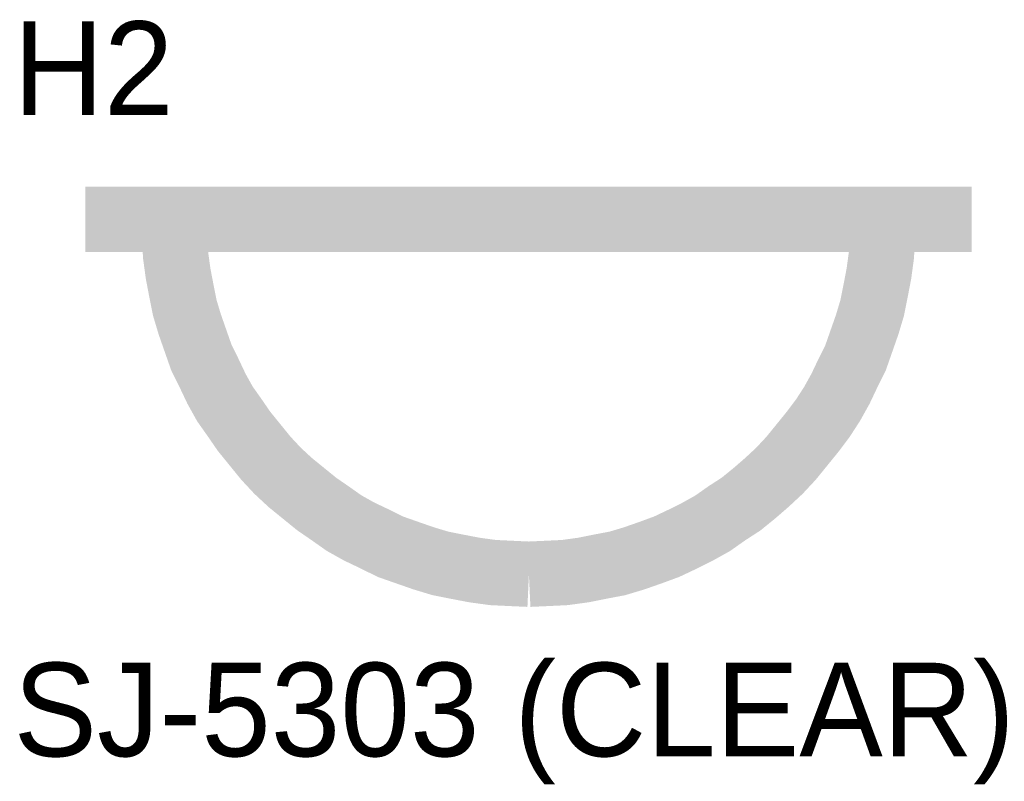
# Model space of a CAD drawing. Header units: inches. Extents: x 0 to 17, y 0 to 11.
# Tile 6 of 39: x 1.571 to 2.015, y 8.546 to 8.89. Entities that reach past the tile are written whole.
import ezdxf

# ---------------------------------------------------------------- set-up
doc = ezdxf.new("R2010")
doc.units = ezdxf.units.IN
doc.header["$MEASUREMENT"] = 0
doc.layers.add('Sheet', color=255, linetype='Continuous')

msp = doc.modelspace()

# ---------------------------------------------------------------- linework, layer by layer
at = {"layer": 'Sheet'}
for points in [[(1.60035, 8.79992, 0.0295, 0.0295, 0), (2.00024, 8.79992, 0.0295, 0.0295, 0)], [(1.6403, 8.79992, 0.0295, 0.0295, 0), (1.64067, 8.79163, 0.0295, 0.0295, 0), (1.64105, 8.78372, 0.0295, 0.0295, 0), (1.64218, 8.77542, 0.0295, 0.0295, 0), (1.64369, 8.76751, 0.0295, 0.0295, 0), (1.6452, 8.75997, 0.0295, 0.0295, 0), (1.64746, 8.75243, 0.0295, 0.0295, 0), (1.6501, 8.74489, 0.0295, 0.0295, 0), (1.65274, 8.73736, 0.0295, 0.0295, 0), (1.65613, 8.73057, 0.0295, 0.0295, 0), (1.65952, 8.72341, 0.0295, 0.0295, 0), (1.66329, 8.71663, 0.0295, 0.0295, 0), (1.66781, 8.71022, 0.0295, 0.0295, 0), (1.67196, 8.70419, 0.0295, 0.0295, 0), (1.67686, 8.69816, 0.0295, 0.0295, 0), (1.68176, 8.69213, 0.0295, 0.0295, 0), (1.68703, 8.68647, 0.0295, 0.0295, 0), (1.69269, 8.6812, 0.0295, 0.0295, 0), (1.69872, 8.6763, 0.0295, 0.0295, 0), (1.70475, 8.6714, 0.0295, 0.0295, 0), (1.71078, 8.66725, 0.0295, 0.0295, 0), (1.71719, 8.66273, 0.0295, 0.0295, 0), (1.72397, 8.65896, 0.0295, 0.0295, 0), (1.73113, 8.65556, 0.0295, 0.0295, 0), (1.73792, 8.65217, 0.0295, 0.0295, 0), (1.74545, 8.64953, 0.0295, 0.0295, 0), (1.75299, 8.6469, 0.0295, 0.0295, 0), (1.76053, 8.64463, 0.0295, 0.0295, 0), (1.76807, 8.64313, 0.0295, 0.0295, 0), (1.77598, 8.64162, 0.0295, 0.0295, 0), (1.78428, 8.64049, 0.0295, 0.0295, 0), (1.79219, 8.64011, 0.0295, 0.0295, 0), (1.80048, 8.63973, 0.0295, 0.0295, 0)], [(1.80048, 8.63973, 0.0295, 0.0295, 0), (1.80878, 8.64011, 0.0295, 0.0295, 0), (1.81669, 8.64049, 0.0295, 0.0295, 0), (1.82498, 8.64162, 0.0295, 0.0295, 0), (1.83252, 8.64313, 0.0295, 0.0295, 0), (1.84044, 8.64463, 0.0295, 0.0295, 0), (1.84797, 8.6469, 0.0295, 0.0295, 0), (1.85551, 8.64953, 0.0295, 0.0295, 0), (1.86267, 8.65217, 0.0295, 0.0295, 0), (1.86983, 8.65556, 0.0295, 0.0295, 0), (1.87662, 8.65896, 0.0295, 0.0295, 0), (1.8834, 8.66273, 0.0295, 0.0295, 0), (1.88981, 8.66725, 0.0295, 0.0295, 0), (1.89622, 8.6714, 0.0295, 0.0295, 0), (1.90225, 8.6763, 0.0295, 0.0295, 0), (1.9079, 8.6812, 0.0295, 0.0295, 0), (1.91356, 8.68647, 0.0295, 0.0295, 0), (1.91883, 8.69213, 0.0295, 0.0295, 0), (1.92373, 8.69816, 0.0295, 0.0295, 0), (1.92863, 8.70419, 0.0295, 0.0295, 0), (1.93315, 8.71022, 0.0295, 0.0295, 0), (1.9373, 8.71663, 0.0295, 0.0295, 0), (1.94107, 8.72341, 0.0295, 0.0295, 0), (1.94446, 8.73057, 0.0295, 0.0295, 0), (1.94785, 8.73736, 0.0295, 0.0295, 0), (1.95049, 8.74489, 0.0295, 0.0295, 0), (1.95313, 8.75243, 0.0295, 0.0295, 0), (1.95539, 8.75997, 0.0295, 0.0295, 0), (1.9569, 8.76751, 0.0295, 0.0295, 0), (1.95841, 8.77542, 0.0295, 0.0295, 0), (1.95954, 8.78372, 0.0295, 0.0295, 0), (1.95991, 8.79163, 0.0295, 0.0295, 0), (1.96029, 8.79992, 0.0295, 0.0295, 0)]]:
    msp.add_lwpolyline(points, format="xyseb", dxfattribs=at)

# ---------------------------------------------------------------- texts
for s, height, p in [('H2', 0.042215, (1.56793, 8.84704)), ('SJ-5303 (CLEAR)', 0.0422149, (1.56793, 8.55757))]:
    msp.add_text(s, height=height, dxfattribs=at).set_placement(p)

doc.saveas('drawing.dxf')
